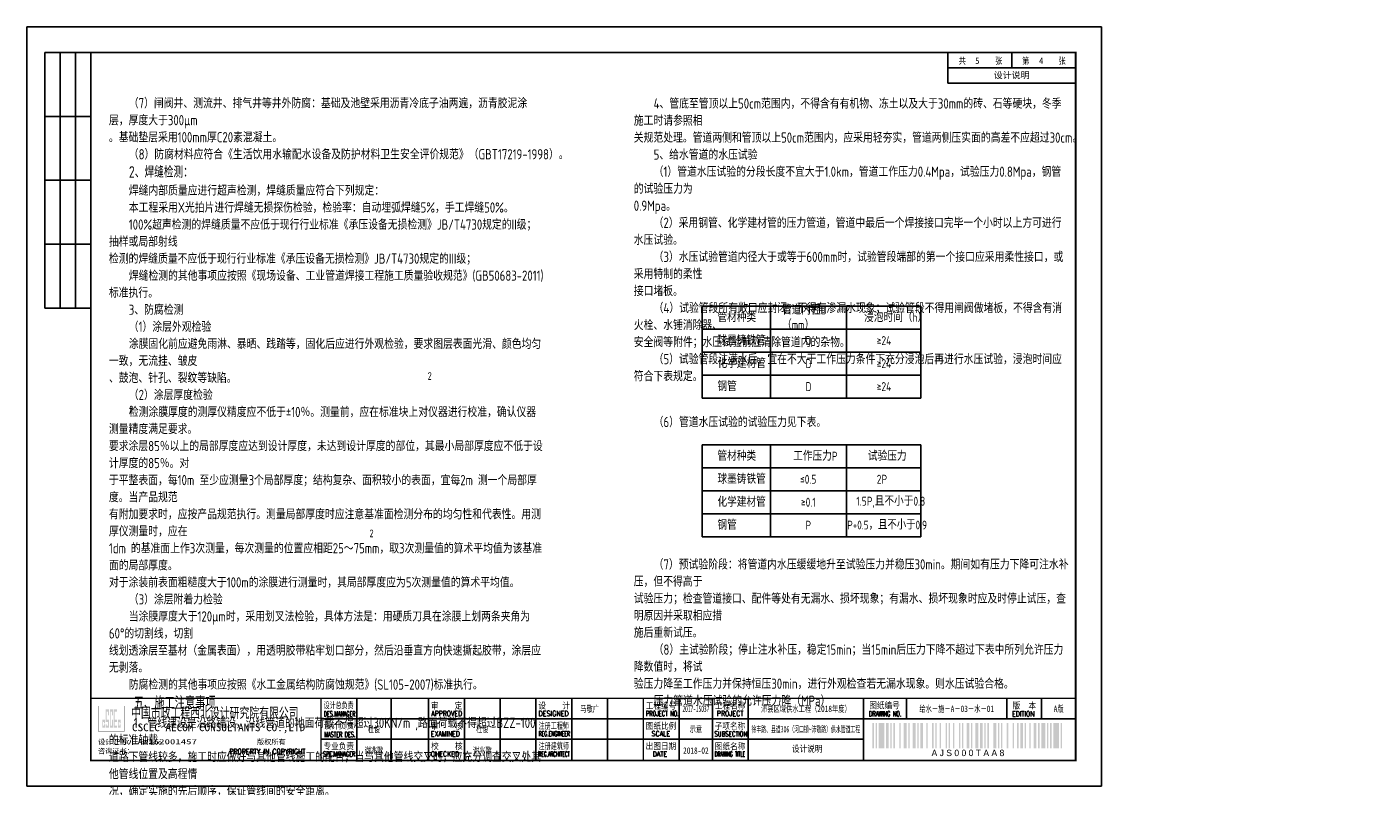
# Model space of a CAD drawing. Extents: x 1127268 to 1130781, y 3481600 to 3481905.
# Tile 4 of 5: x 1129627 to 1130154, y 3481600 to 3481897. Entities that reach past the tile are written whole.
import ezdxf
from ezdxf.enums import TextEntityAlignment as Align

# ---------------------------------------------------------------- set-up
doc = ezdxf.new("R2010")
doc.units = 0
doc.layers.get('0').update_dxf_attribs({"linetype": 'CONTINUOUS'})
doc.layers.add('GPSCOMMON', color=7, linetype='CONTINUOUS')
doc.layers.add('标注', color=7, linetype='CONTINUOUS', lineweight=25)
doc.styles.add('gpshz', font='tssdeng.shx', dxfattribs={"width": 0.8, "height": 2.5, "bigfont": 'hztxt.shx'})
doc.styles.get("Standard").update_dxf_attribs({"font": 'hztxt_e.shx', "bigfont": 'hztxt.shx'})
doc.styles.add('图签', font='txt', dxfattribs={"width": 0.66})
doc.styles.add('图签 1', font='romanc.shx', dxfattribs={"width": 0.8})
doc.styles.add('图签1', font='romanc.shx', dxfattribs={"width": 0.8})
doc.styles.add('宋体', font='txt')

# ---------------------------------------------------------------- blocks, each defined once
blk = doc.blocks.new('*U6')
at = {"linetype": 'Continuous'}
h = blk.add_hatch(color=0, dxfattribs=at)
h.paths.add_polyline_path([(30.15, 24.21), (30.15, 23.67), (29.79, 23.67), (29.79, 25.06), (30.15, 25.06), (30.15, 24.58), (30.49, 24.58), (30.49, 25.94), (29.45, 25.94), (29.45, 22.84), (30.49, 22.84), (30.49, 24.21)])
h.paths.add_polyline_path([(30.83, 24.21), (30.83, 22.84), (32.1, 22.84), (32.1, 25.94), (31.17, 25.94), (31.17, 29.16), (31.76, 29.16), (31.76, 27.64), (32.1, 27.64), (32.1, 29.98), (30.83, 29.98), (30.83, 25.06), (31.76, 25.06), (31.76, 23.67), (31.17, 23.67), (31.17, 24.21)])
h.paths.add_polyline_path([(33.25, 25.94), (33.25, 23.67), (32.78, 23.67), (32.78, 29.16), (33.25, 29.16), (33.25, 27.64), (33.59, 27.64), (33.59, 29.98), (32.44, 29.98), (32.44, 22.84), (33.59, 22.84), (33.59, 25.94)])
h.paths.add_polyline_path([(35.22, 29.98), (33.93, 29.98), (33.93, 22.84), (35.22, 22.84), (35.22, 23.67), (34.27, 23.67), (34.27, 25.06), (35.22, 25.06), (35.22, 25.94), (34.27, 25.94), (34.27, 29.16), (35.22, 29.16)])
h.paths.add_polyline_path([(36.25, 24.21), (36.25, 23.67), (35.9, 23.67), (35.9, 25.06), (36.25, 25.06), (36.25, 24.58), (36.59, 24.58), (36.59, 25.94), (35.56, 25.94), (35.56, 22.84), (36.59, 22.84), (36.59, 24.21)])
at = {"color": 0}
for p, q in [((7, 287), (7, 187)), ((25, 287), (7, 287)), ((13, 287), (13, 187)), ((19, 287), (19, 187)), ((360, 275), (360, 287)), ((385, 281), (385, 287)), ((410, 275), (410, 287)), ((360, 281), (410, 281)), ((360, 275), (410, 275)), ((25, 262), (7, 262)), ((25, 237), (7, 237)), ((25, 212), (7, 212)), ((25, 187), (7, 187)), ((129, 10.34), (129, 34.34)), ((142.36, 10.34), (142.36, 34.34)), ((157, 10.34), (157, 34.34)), ((171, 10.34), (171, 34.34)), ((185, 10.34), (185, 34.34)), ((199, 10.34), (199, 34.34)), ((213, 10.34), (213, 34.34)), ((227, 10.34), (227, 34.34)), ((255, 10.34), (255, 34.34)), ((268, 10.34), (268, 34.34)), ((282, 10.34), (282, 34.34)), ((327, 34.34), (327, 26.34)), ((343.88, 34.34), (343.88, 26.34)), ((383.01, 26.34), (383.01, 34.34)), ((396.62, 26.34), (396.62, 34.34)), ((115, 26.34), (330, 26.34)), ((327, 26.34), (410, 26.34)), ((327, 10.34), (327, 26.34)), ((115, 18.34), (327, 18.34))]:
    blk.add_line(p, q, dxfattribs=at)
blk.add_lwpolyline([(0, 0), (420, 0), (420, 297), (0, 297)], close=True, dxfattribs=at)
for points, const_width in [([(410, 10), (410, 287), (25, 287), (25, 10), (410, 10)], 0.75), ([(25, 34.34), (410, 34.34)], 0.5), ([(115, 10.34), (115, 34.34)], 0.5), ([(241, 10.34), (241, 34.34)], 0.5), ([(327, 10.34), (327, 26.34)], 0.35), ([(327, 26.34), (410, 26.34)], 0.35)]:
    blk.add_lwpolyline(points, dxfattribs=dict(at, const_width=const_width))
at = {"color": 0, "linetype": 'Continuous', "const_width": 0.107}
blk.add_lwpolyline([(28, 21.34), (38, 21.34), (38, 31.34), (28, 31.34)], close=True, dxfattribs=at)
at = {"color": 0}
for points in [[(330.54, 14.73), (330.54, 24.73), (331.09, 14.73), (331.09, 24.73)], [(331.74, 14.73), (331.74, 24.73), (332.29, 14.73), (332.29, 24.73)], [(332.94, 14.73), (332.94, 24.73), (335.14, 14.73), (335.14, 24.73)], [(335.79, 14.73), (335.79, 24.73), (336.89, 14.73), (336.89, 24.73)], [(337.54, 14.73), (337.54, 24.73), (338.09, 14.73), (338.09, 24.73)], [(338.74, 14.73), (338.74, 24.73), (339.29, 14.73), (339.29, 24.73)], [(341.04, 14.73), (341.04, 24.73), (341.59, 14.73), (341.59, 24.73)], [(342.79, 14.73), (342.79, 24.73), (343.89, 14.73), (343.89, 24.73)], [(344.54, 14.73), (344.54, 24.73), (345.09, 14.73), (345.09, 24.73)], [(346.29, 14.73), (346.29, 24.73), (347.39, 14.73), (347.39, 24.73)], [(348.04, 14.73), (348.04, 24.73), (348.59, 14.73), (348.59, 24.73)], [(349.24, 14.73), (349.24, 24.73), (350.34, 14.73), (350.34, 24.73)], [(351.54, 14.73), (351.54, 24.73), (352.09, 14.73), (352.09, 24.73)], [(353.84, 14.73), (353.84, 24.73), (354.39, 14.73), (354.39, 24.73)], [(355.04, 14.73), (355.04, 24.73), (355.59, 14.73), (355.59, 24.73)], [(356.79, 14.73), (356.79, 24.73), (357.34, 14.73), (357.34, 24.73)], [(359.09, 14.73), (359.09, 24.73), (359.64, 14.73), (359.64, 24.73)], [(360.29, 14.73), (360.29, 24.73), (360.84, 14.73), (360.84, 24.73)], [(362.04, 14.73), (362.04, 24.73), (362.59, 14.73), (362.59, 24.73)], [(364.34, 14.73), (364.34, 24.73), (364.89, 14.73), (364.89, 24.73)], [(365.54, 14.73), (365.54, 24.73), (366.09, 14.73), (366.09, 24.73)], [(367.29, 14.73), (367.29, 24.73), (368.39, 14.73), (368.39, 24.73)], [(369.04, 14.73), (369.04, 24.73), (369.59, 14.73), (369.59, 24.73)], [(370.79, 14.73), (370.79, 24.73), (371.89, 14.73), (371.89, 24.73)], [(372.54, 14.73), (372.54, 24.73), (373.64, 14.73), (373.64, 24.73)], [(374.29, 14.73), (374.29, 24.73), (374.84, 14.73), (374.84, 24.73)], [(375.49, 14.73), (375.49, 24.73), (376.04, 14.73), (376.04, 24.73)], [(377.79, 14.73), (377.79, 24.73), (378.89, 14.73), (378.89, 24.73)], [(379.54, 14.73), (379.54, 24.73), (380.09, 14.73), (380.09, 24.73)], [(380.74, 14.73), (380.74, 24.73), (381.29, 14.73), (381.29, 24.73)], [(383.04, 14.73), (383.04, 24.73), (383.59, 14.73), (383.59, 24.73)], [(385.34, 14.73), (385.34, 24.73), (385.89, 14.73), (385.89, 24.73)], [(387.09, 14.73), (387.09, 24.73), (387.64, 14.73), (387.64, 24.73)], [(388.29, 14.73), (388.29, 24.73), (389.39, 14.73), (389.39, 24.73)], [(390.04, 14.73), (390.04, 24.73), (390.59, 14.73), (390.59, 24.73)], [(391.79, 14.73), (391.79, 24.73), (392.34, 14.73), (392.34, 24.73)], [(393.54, 14.73), (393.54, 24.73), (394.64, 14.73), (394.64, 24.73)], [(395.29, 14.73), (395.29, 24.73), (395.84, 14.73), (395.84, 24.73)], [(396.49, 14.73), (396.49, 24.73), (398.14, 14.73), (398.14, 24.73)], [(398.79, 14.73), (398.79, 24.73), (399.34, 14.73), (399.34, 24.73)], [(399.99, 14.73), (399.99, 24.73), (400.54, 14.73), (400.54, 24.73)], [(401.19, 14.73), (401.19, 24.73), (403.39, 14.73), (403.39, 24.73)], [(404.04, 14.73), (404.04, 24.73), (404.59, 14.73), (404.59, 24.73)], [(404.59, 14.73), (404.59, 24.73), (404.59, 14.73), (404.59, 24.73)], [(404.59, 14.73), (404.59, 24.73), (404.59, 14.73), (404.59, 24.73)], [(404.59, 14.73), (404.59, 24.73), (404.59, 14.73), (404.59, 24.73)], [(404.59, 14.73), (404.59, 24.73), (404.59, 14.73), (404.59, 24.73)], [(404.59, 14.73), (404.59, 24.73), (404.59, 14.73), (404.59, 24.73)], [(404.59, 14.73), (404.59, 24.73), (404.59, 14.73), (404.59, 24.73)], [(404.59, 14.73), (404.59, 24.73), (404.59, 14.73), (404.59, 24.73)], [(404.59, 14.73), (404.59, 24.73), (404.59, 14.73), (404.59, 24.73)], [(404.59, 14.73), (404.59, 24.73), (404.59, 14.73), (404.59, 24.73)], [(404.59, 14.73), (404.59, 24.73), (404.59, 14.73), (404.59, 24.73)], [(404.59, 14.73), (404.59, 24.73), (404.59, 14.73), (404.59, 24.73)], [(404.59, 14.73), (404.59, 24.73), (404.59, 14.73), (404.59, 24.73)], [(404.59, 14.73), (404.59, 24.73), (404.59, 14.73), (404.59, 24.73)], [(404.59, 14.73), (404.59, 24.73), (404.59, 14.73), (404.59, 24.73)], [(404.59, 14.73), (404.59, 24.73), (404.59, 14.73), (404.59, 24.73)], [(404.59, 14.73), (404.59, 24.73), (404.59, 14.73), (404.59, 24.73)], [(404.59, 14.73), (404.59, 24.73), (404.59, 14.73), (404.59, 24.73)]]:
    blk.add_solid(points, dxfattribs=at)
at = {"color": 0, "linetype": 'Continuous'}
for s, height, style, width, p in [('共       张', 2.5, '图签', 0.8, (364.26, 282.49)), ('第       张', 2.5, '图签', 0.8, (389.04, 282.49)), ('设计总负责', 2.5, '图签', 0.67, (115.98, 30.39)), ('审    定', 2.5, '图签', 0.85, (157.92, 30.22)), ('设    计', 2.5, '图签', 0.85, (199.94, 30.25)), ('工程编号', 2.5, '图签', 0.85, (241.94, 30.2)), ('工程名称', 2.5, '图签', 0.85, (268.91, 30.22)), ('图纸编号', 2.5, '图签', 0.85, (329.28, 30.36)), ('版  本', 2.5, '图签', 0.85, (385.33, 30.27)), ('中国市政工程西北设计研究院有限公司', 4, '图签', 0.74, (40.74, 26.71)), ('DES.MANAGER', 2, '图签1', 0.55, (116.1, 27.26)), ('APPROVED', 2, '图签 1', 0.75, (158.02, 27.38)), ('DESIGNED', 2, '图签 1', 0.78, (199.99, 27.38)), ('PROJECT NO.', 2, '图签 1', 0.6, (241.93, 27.38)), ('PROJECT', 2, '图签 1', 0.8, (269.68, 27.39)), ('DRAWING NO.', 2, '图签 1', 0.59, (329.18, 27.29)), ('EDITION', 2, '图签 1', 0.75, (385.15, 27.26)), ('CSCEC AECOM CONSULTANTS CO.,LTD', 3, '图签', 1.07, (41.06, 21.47)), ('设计负责', 2.5, '图签', 0.85, (115.98, 22.4)), ('MASTER DES.', 2, '图签1', 0.57, (116.21, 19.2)), ('EXAMINED', 2, '图签 1', 0.79, (157.88, 19.46)), ('审    核', 2.5, '图签', 0.85, (157.92, 22.21)), ('注册工程师', 2.5, '图签', 0.68, (200, 22.38)), ('REG.ENGINEER', 2, '图签 1', 0.53, (199.98, 19.5)), ('图纸比例', 2.5, '图签', 0.85, (241.94, 22.31)), ('SCALE', 2, '图签 1', 0.8, (244.22, 19.48)), ('SUBSECTION', 2, '图签 1', 0.64, (268.76, 19.39)), ('子项名称', 2.5, '图签', 0.85, (268.88, 22.24)), ('专业负责', 2.5, '图签', 0.85, (115.95, 14.38)), ('校    核', 2.5, '图签', 0.85, (158, 14.42)), ('注册建筑师', 2.5, '图签', 0.68, (200.02, 14.45)), ('出图日期', 2.5, '图签', 0.85, (241.87, 14.4)), ('图纸名称', 2.5, '图签', 0.85, (268.91, 14.33)), ('PROPERTY IN COPYRIGHT', 2, '图签 1', 0.8, (79.11, 12.55)), ('SPE.MANAGER', 2, '图签 1', 0.56, (115.81, 11.53)), ('CHECKED', 2, '图签 1', 0.85, (157.85, 11.55)), ('REG.ARCHITECT', 2, '图签 1', 0.5, (199.98, 11.52)), ('DATE', 2, '图签 1', 0.8, (244.61, 11.52)), ('DRAWING TITLE', 2, '图签 1', 0.5, (268.86, 11.53))]:
    blk.add_text(s, height=height, dxfattribs=dict(at, style=style, width=width)).set_placement(p)
at = {"color": 0, "linetype": 'Continuous', "style": '图签'}
for s, p in [('设计证书：', (27.85, 16.24)), ('版权所有', (89.96, 16.29)), ('咨询证书：', (27.76, 12.7))]:
    blk.add_text(s, height=2, dxfattribs=at).set_placement(p)
at = {"color": 0}
blk.add_text('A J S 0 0 0 T A A 8 ', height=2.5, dxfattribs=at).set_placement((368.31, 14.23), align=Align.TOP_CENTER)
at = {"color": 0, "linetype": 'Continuous', "style": '图签', "flags": 8}
for tag, width, p, p2 in [('设计总负责', 0.611046, (130.25, 28.99), (141.11, 28.99)), ('工程名称', 2.988281, (283.25, 28.99), (325.75, 28.99)), ('图纸编号', 2.575163, (345.13, 28.99), (381.76, 28.99)), ('子项名称', 2.988281, (283.25, 20.99), (325.75, 20.99))]:
    blk.add_attdef(tag, text='', height=2.5, dxfattribs=dict(at, width=width)).set_placement(p, p2, align=Align.FIT)
at = {"color": 0, "linetype": 'Continuous', "ltscale": 0.055, "style": '图签', "flags": 8}
for tag, width, p, p2 in [('审定', 1.617188, (172.25, 28.99), (183.75, 28.99)), ('设计', 1.617188, (214.25, 28.99), (225.75, 28.99)), ('工程编号', 0.738284, (256.25, 28.99), (266.75, 28.99)), ('版本', 1.530605, (397.87, 28.99), (408.75, 28.99)), ('设计负责', 0.763807, (130.25, 20.99), (141.11, 20.99)), ('审核', 1.617188, (172.25, 20.99), (183.75, 20.99)), ('注册工程师', 0.646875, (214.25, 20.99), (225.75, 20.99)), ('图纸比例', 0.738284, (256.25, 20.99), (266.75, 20.99)), ('专业负责', 0.763807, (130.25, 12.65), (141.11, 12.65)), ('校核', 1.617188, (172.25, 12.65), (183.75, 12.65)), ('注册建筑师', 0.646875, (214.25, 12.65), (225.75, 12.65)), ('出图日期', 0.738284, (256.25, 12.65), (266.75, 12.65))]:
    blk.add_attdef(tag, text='', height=2.5, dxfattribs=dict(at, width=width)).set_placement(p, p2, align=Align.FIT)
at = {"color": 0, "linetype": 'Continuous', "style": '图签'}
for tag, p, width in [('设计证书', (43.26, 16.37), 1.55), ('咨询证书', (43.26, 12.88), 0.9)]:
    blk.add_attdef(tag, p, '', height=2, dxfattribs=dict(at, width=width))
at = {"color": 0, "linetype": 'Continuous', "style": '图签', "width": 0.85}
for tag, height, p in [('图纸名称_1_1', 2.5, (305.02, 13.35)), ('图纸名称_2_1', 2.2, (305.02, 15.12)), ('图纸名称_2_2', 2.2, (305.02, 11.51))]:
    blk.add_attdef(tag, text='', height=height, dxfattribs=at).set_placement(p, align=Align.CENTER)
blk = doc.blocks.new('20180504.1546594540')
at = {"color": 0}
blk.add_line((1130012.45, 3481881.24), (1130012.45, 3481887.24), dxfattribs=at)
at = {"layer": 'GPSCOMMON'}
for p, q in [((1129891.45, 3481787.95), (1129976.91, 3481787.95)), ((1129891.45, 3481787.95), (1129891.45, 3481751.95)), ((1129918.15, 3481787.95), (1129918.15, 3481751.95)), ((1129947.78, 3481787.95), (1129947.78, 3481751.95)), ((1129976.91, 3481787.95), (1129976.91, 3481751.95)), ((1129891.45, 3481778.95), (1129976.91, 3481778.95)), ((1129891.45, 3481769.95), (1129976.91, 3481769.95)), ((1129891.45, 3481760.95), (1129976.91, 3481760.95)), ((1129891.45, 3481751.95), (1129976.91, 3481751.95)), ((1129891.45, 3481733.7), (1129976.91, 3481733.7)), ((1129891.45, 3481733.7), (1129891.45, 3481697.7)), ((1129918.15, 3481733.7), (1129918.15, 3481697.7)), ((1129947.78, 3481733.7), (1129947.78, 3481697.7)), ((1129976.91, 3481733.7), (1129976.91, 3481697.7)), ((1129891.45, 3481724.7), (1129976.91, 3481724.7)), ((1129891.45, 3481715.7), (1129976.91, 3481715.7)), ((1129891.45, 3481706.7), (1129976.91, 3481706.7)), ((1129891.45, 3481697.7), (1129976.91, 3481697.7))]:
    blk.add_line(p, q, dxfattribs=at)
ref = blk.add_blockref('*U6', (1129627.45, 3481600.24), dxfattribs=at)
ref.add_attrib('版本', 'A版', dxfattribs={"layer": '0', "color": 0, "height": 2.5, "style": '图签', "width": 0.7, "flags": 8}).set_placement((1130030.76, 3481629.23), align=Align.CENTER)
ref.add_attrib('图纸编号', '给水－施－A－03－水－01', dxfattribs={"layer": '0', "color": 0, "height": 2.5, "style": '图签', "width": 0.7, "flags": 8}).set_placement((1129990.9, 3481629.23), align=Align.CENTER)
ref.add_attrib('子项名称', '徐丰路、县道306（河口镇~沛敬路）供水管道工程', dxfattribs={"layer": '0', "color": 0, "height": 2.5, "style": '图签', "width": 0.540305, "flags": 8}).set_placement((1129910.7, 3481621.23), (1129953.2, 3481621.23), align=Align.FIT)
ref.add_attrib('工程名称', '沛县区域供水工程（2018年度）', dxfattribs={"layer": '0', "color": 0, "height": 2.5, "style": '图签', "width": 0.7, "flags": 8}).set_placement((1129931.95, 3481629.23), align=Align.CENTER)
ref.add_attrib('出图日期', '2018-02', dxfattribs={"layer": '0', "color": 0, "height": 2.5, "style": '图签', "width": 0.7, "flags": 8}).set_placement((1129888.95, 3481612.89), align=Align.CENTER)
ref.add_attrib('图纸比例', '示意', dxfattribs={"layer": '0', "color": 0, "height": 2.5, "style": '图签', "width": 0.7, "flags": 8}).set_placement((1129888.95, 3481621.23), align=Align.CENTER)
ref.add_attrib('工程编号', '2017-JS037', dxfattribs={"layer": '0', "color": 0, "height": 2.5, "style": '图签', "width": 0.587346, "flags": 8}).set_placement((1129883.7, 3481629.23), (1129894.2, 3481629.23), align=Align.FIT)
ref.add_attrib('设计', '马敬广', dxfattribs={"layer": '0', "color": 0, "height": 2.5, "style": '图签', "width": 0.7, "flags": 8}).set_placement((1129847.45, 3481629.23), align=Align.CENTER)
ref.add_attrib('校核', '谢兆歌', dxfattribs={"layer": '0', "color": 0, "height": 2.5, "style": '图签', "width": 0.7, "flags": 8}).set_placement((1129805.45, 3481612.89), align=Align.CENTER)
ref.add_attrib('审核', '杜俊', dxfattribs={"layer": '0', "color": 0, "height": 2.5, "style": '图签', "width": 0.7, "flags": 8}).set_placement((1129805.45, 3481621.23), align=Align.CENTER)
ref.add_attrib('专业负责', '谢兆歌', dxfattribs={"layer": '0', "color": 0, "height": 2.5, "style": '图签', "width": 0.7, "flags": 8}).set_placement((1129763.13, 3481612.89), align=Align.CENTER)
ref.add_attrib('设计负责', '杜俊', dxfattribs={"layer": '0', "color": 0, "height": 2.5, "style": '图签', "width": 0.7, "flags": 8}).set_placement((1129763.13, 3481621.23), align=Align.CENTER)
ref.add_attrib('设计证书', 'AW162001457', (1129670.71, 3481616.61), dxfattribs={"layer": '0', "color": 0, "height": 2, "style": '图签', "width": 1.55})
ref.add_attrib('图纸名称_1_1', '设计说明', dxfattribs={"layer": '0', "color": 0, "height": 2.5, "style": '图签', "width": 0.85}).set_placement((1129932.47, 3481613.59), align=Align.CENTER)
at = {"style": '宋体'}
for s, p in [('5', (1129998.1, 3481882.72)), ('4', (1130023.1, 3481882.72))]:
    blk.add_text(s, height=2.5, dxfattribs=at).set_placement(p)
at = {"color": 7, "char_height": 4, "width": 170, "attachment_point": 1, "style": 'gpshz'}
for s, insert in [('    {\\C1;（7）闸阀井、测流井、排气井等井外防腐：基础及池壁采用沥青冷底子油两遍，沥青胶泥涂层，厚度大于300μm\\P。基础垫层采用100mm厚C20素混凝土。\\P    \\C256;（\\Ftssdeng|c0;8\\Ftssdeng,hztxt|c134;）防腐材料应符合《生活饮用水输配水设备及防护材料卫生安全评价规范》（\\Ftssdeng|c0;GBT17219-1998\\Ftssdeng,hztxt|c134;）。\\P    \\Ftssdeng|c134;\\H1.124x;2\\Ftssdeng,hztxt|c134;、焊缝检测：\\Ftssdeng|c134;\\H0.8893x;\\P    \\Ftssdeng,hztxt|c134;焊缝内部质量应进行超声检测，焊缝质量应符合下列规定：\\Ftssdeng|c134;\\P    \\Ftssdeng,hztxt|c134;本工程采用\\Ftssdeng|c0;X\\Ftssdeng,hztxt|c134;光拍片进行焊缝无损探伤检验，检验率：自动埋弧焊缝\\Ftssdeng|c0;5%\\Ftssdeng,hztxt|c134;，手工焊缝\\Ftssdeng|c0;50%\\Ftssdeng,hztxt|c134;。\\Ftssdeng|c134;\\P    \\Ftssdeng|c0;100%\\Ftssdeng,hztxt|c134;超声检测的焊缝质量不应低于现行行业标准《承压设备无损检测》\\Ftssdeng|c0;JB/T4730\\Ftssdeng,hztxt|c134;规定的\\Ftssdeng|c0;II\\Ftssdeng,hztxt|c134;级；抽样或局部射线\\P检测的焊缝质量不应低于现行行业标准《承压设备无损检测》\\Ftssdeng|c0;JB/T4730\\Ftssdeng,hztxt|c134;规定的\\Ftssdeng|c0;III\\Ftssdeng,hztxt|c134;级；\\Ftssdeng|c134;\\P    \\Ftssdeng,hztxt|c134;焊缝检测的其他事项应按照《现场设备、工业管道焊接工程施工质量验收规范》\\Ftssdeng|c0;(GB50683-2011)\\Ftssdeng,hztxt|c134;标准执行。\\Ftssdeng|c134;\\P    3\\Ftssdeng,hztxt|c134;、防腐检测\\Ftssdeng|c134;\\P    \\Ftssdeng,hztxt|c134;（\\Ftssdeng|c0;1\\Ftssdeng,hztxt|c134;）涂层外观检验\\Ftssdeng|c134;\\P    \\Ftssdeng,hztxt|c134;涂膜固化前应避免雨淋、暴晒、践踏等，固化后应进行外观检验，要求图层表面光滑、颜色均匀一致，无流挂、皱皮\\P、鼓泡、针孔、裂纹等缺陷。\\Ftssdeng|c134;\\P    \\Ftssdeng,hztxt|c134;（\\Ftssdeng|c0;2\\Ftssdeng,hztxt|c134;）涂层厚度检验\\Ftssdeng|c134;\\P    \\Ftssdeng,hztxt|c134;检测涂膜厚度的测厚仪精度应不低于\\Ftssdeng|c134;±\\Ftssdeng|c0;10\\Ftssdeng,hztxt|c134;％。测量前，应在标准块上对仪器进行校准，确认仪器测量精度满足要求。\\P要求涂层\\Ftssdeng|c0;85\\Ftssdeng,hztxt|c134;％以上的局部厚度应达到设计厚度，未达到设计厚度的部位，其最小局部厚度应不低于设计厚度的\\Ftssdeng|c0;85\\Ftssdeng,hztxt|c134;％。对\\P于平整表面，每\\Ftssdeng|c0;10m\\fISOCPEUR|b0|i0|c0|p34; \\Ftssdeng,hztxt|c134;至少应测量\\Ftssdeng|c0;3\\Ftssdeng,hztxt|c134;个局部厚度；结构复杂、面积较小的表面，宜每\\Ftssdeng|c0;2m\\Ftssdeng|c134; \\Ftssdeng,hztxt|c134;测一个局部厚度。当产品规范\\P有附加要求时，应按产品规范执行。测量局部厚度时应注意基准面检测分布的均匀性和代表性。用测厚仪测量时，应在\\P\\Ftssdeng|c0;1dm\\Ftssdeng|c134; \\Ftssdeng,hztxt|c134;的基准面上作\\Ftssdeng|c0;3\\Ftssdeng,hztxt|c134;次测量，每次测量的位置应相距\\Ftssdeng|c0;25\\Ftssdeng,hztxt|c134;～\\Ftssdeng|c0;75mm\\Ftssdeng,hztxt|c134;，取\\Ftssdeng|c0;3\\Ftssdeng,hztxt|c134;次测量值的算术平均值为该基准面的局部厚度。\\P对于涂装前表面粗糙度大于\\Ftssdeng|c0;100m\\Ftssdeng,hztxt|c134;的涂膜进行测量时，其局部厚度应为\\Ftssdeng|c0;5\\Ftssdeng,hztxt|c134;次测量值的算术平均值。\\Ftssdeng|c134;\\P    \\Ftssdeng,hztxt|c134;（\\Ftssdeng|c0;3\\Ftssdeng,hztxt|c134;）涂层附着力检验\\Ftssdeng|c134;\\P    \\Ftssdeng,hztxt|c134;当涂膜厚度大于\\Ftssdeng|c0;120\\Ftssdeng|c134;μm\\Ftssdeng,hztxt|c134;时，采用划叉法检验，具体方法是：用硬质刀具在涂膜上划两条夹角为\\Ftssdeng|c0;60°\\Ftssdeng,hztxt|c134;的切割线，切割\\P线划透涂层至基材（金属表面），用透明胶带粘牢划口部分，然后沿垂直方向快速撕起胶带，涂层应无剥落。\\P    防腐检测的其他事项应按照《水工金属结构防腐蚀规范》\\Ftssdeng|c0;(SL105-2007)\\Ftssdeng,hztxt|c134;标准执行。\\P     \\H1.25x;五、施工注意事项\\Ftssdeng|c134;\\P    \\Ftssdeng|c0;\\H0.8001x;1\\Ftssdeng,hztxt|c134;、管线建设是沿路铺设，沿线管道的地面荷载不得超过\\Ftssdeng|c0;30KN/m\\Ftssdeng|c134; ,\\Ftssdeng,hztxt|c134;路面荷载不得超过\\Ftssdeng|c0;BZZ-100\\Ftssdeng,hztxt|c134;的标准轴载。\\P道路下管线较多，施工时应做好与其他管线施工的配合，当与其他管线交叉时，应充分调查交叉处其他管线位置及高程情\\P况，确定实施的先后顺序，保证管线间的安全距离。\\Ftssdeng|c134;\\P    \\Ftssdeng|c0;2\\Ftssdeng,hztxt|c134;、管道施工及验收应严格按照《给水排水管道工程施工及验收规范》\\Ftssdeng|c0;(GB50268-2008)\\Ftssdeng,hztxt|c134;进行。\\Ftssdeng|c134;\\P    \\Ftssdeng|c0;3\\Ftssdeng,hztxt|c134;、管道及阀门井井体要求落在原状土上且在施工排水过程中不受扰动，用机械挖土时不应超挖，一般要求人工清底。\\P基底如遇淤泥，淤泥层厚度小于\\Ftssdeng|c0;50cm\\Ftssdeng,hztxt|c134;厚时，必须清除至好土，并填入碎石夯实，使之不产生不均匀下沉；淤泥层厚度\\P大于\\Ftssdeng|c0;50cm\\Ftssdeng,hztxt|c134;厚时，及时与设计人员联系。管道基础地基持力层承载力应大于\\Ftssdeng|c0;100KPa\\Ftssdeng,hztxt|c134;。}', (1129659.51, 3481869.42)), ('    {\\Ftssdeng|c0;\\H0.9997x;\\C256;4\\Ftssdeng,hztxt|c134;、管底至管顶以上\\Ftssdeng|c0;50cm\\Ftssdeng,hztxt|c134;范围内，不得含有有机物、冻土以及大于\\Ftssdeng|c0;30mm\\Ftssdeng,hztxt|c134;的砖、石等硬块，冬季施工时请参照相\\P关规范处理。管道两侧和管顶以上\\Ftssdeng|c0;50cm\\Ftssdeng,hztxt|c134;范围内，应采用轻夯实，管道两侧压实面的高差不应超过\\Ftssdeng|c0;30cm\\Ftssdeng,hztxt|c134;。\\Ftssdeng|c134;\\P    \\Ftssdeng|c0;5\\Ftssdeng,hztxt|c134;、给水管道的水压试验\\Ftssdeng|c134;\\P    \\Ftssdeng,hztxt|c134;（\\Ftssdeng|c0;1\\Ftssdeng,hztxt|c134;）管道水压试验的分段长度不宜大于\\Ftssdeng|c0;1.0km\\Ftssdeng,hztxt|c134;，管道工作压力\\Ftssdeng|c0;0.4Mpa\\Ftssdeng,hztxt|c134;，试验压力\\Ftssdeng|c0;0.8Mpa\\Ftssdeng,hztxt|c134;，钢管的试验压力为\\P\\Ftssdeng|c0;0.9Mpa\\Ftssdeng,hztxt|c134;。\\Ftssdeng|c134;\\P    \\Ftssdeng,hztxt|c134;（\\Ftssdeng|c0;2\\Ftssdeng,hztxt|c134;）采用钢管、化学建材管的压力管道，管道中最后一个焊接接口完毕一个小时以上方可进行水压试验。\\Ftssdeng|c134;\\P    \\Ftssdeng,hztxt|c134;（\\Ftssdeng|c0;3\\Ftssdeng,hztxt|c134;）水压试验管道内径大于或等于\\Ftssdeng|c0;600mm\\Ftssdeng,hztxt|c134;时，试验管段端部的第一个接口应采用柔性接口，或采用特制的柔性\\P接口堵板。\\Ftssdeng|c134;\\P    \\Ftssdeng,hztxt|c134;（\\Ftssdeng|c0;4\\Ftssdeng,hztxt|c134;）试验管段所有敞口应封闭，不得有渗漏水现象；试验管段不得用闸阀做堵板，不得含有消火栓、水锤消除器、\\P安全阀等附件；水压试验前应清除管道内的杂物。\\P    \\H0.9999x;（\\Ftssdeng|c0;5\\Ftssdeng,hztxt|c134;）试验管段注满水后，宜在不大于工作压力条件下充分浸泡后再进行水压试验，浸泡时间应符合下表规定。}', (1129864.67, 3481869.27)), ('    {\\C256;（\\Ftssdeng|c0;6\\Ftssdeng,hztxt|c134;）管道水压试验的试验压力见下表。}', (1129864.67, 3481744.68)), ('    {\\C256;（\\Ftssdeng|c0;7\\Ftssdeng,hztxt|c134;）预试验阶段：将管道内水压缓缓地升至试验压力并稳压\\Ftssdeng|c0;30min\\Ftssdeng,hztxt|c134;。期间如有压力下降可注水补压，但不得高于\\P试验压力；检查管道接口、配件等处有无漏水、损坏现象；有漏水、损坏现象时应及时停止试压，查明原因并采取相应措\\P施后重新试压。\\Ftssdeng|c134;\\P    \\Ftssdeng,hztxt|c134;（\\Ftssdeng|c0;8\\Ftssdeng,hztxt|c134;）主试验阶段；停止注水补压，稳定\\Ftssdeng|c0;15min\\Ftssdeng,hztxt|c134;；当\\Ftssdeng|c0;15min\\Ftssdeng,hztxt|c134;后压力下降不超过下表中所列允许压力降数值时，将试\\P验压力降至工作压力并保持恒压\\Ftssdeng|c0;30min\\Ftssdeng,hztxt|c134;，进行外观检查若无漏水现象。则水压试验合格。\\Ftssdeng|c134;\\P    \\Ftssdeng,hztxt|c134;压力管道水压试验的允许压力降（\\Ftssdeng|c0;MPa\\Ftssdeng,hztxt|c134;）}', (1129864.67, 3481688.98))]:
    blk.add_mtext(s, dxfattribs=dict(at, insert=insert))
at = {"layer": 'GPSCOMMON', "attachment_point": 4, "style": 'gpshz'}
for s, insert, char_height, width in [('管材种类', (1129897.38, 3481783.53), 3.5, 26.1561), ('管道内径D（mm）', (1129922.64, 3481783.53), 3.5, 26.1561), ('浸泡时间（h）', (1129954.72, 3481783.53), 3.5, 26.1561), ('球墨铸铁管', (1129897.38, 3481774.53), 3.5, 26.1561), ('D', (1129931.78, 3481774.53), 3.5, 3.1719), ('≥24', (1129959.67, 3481774.53), 3.5, 3.1719), ('化学建材管', (1129897.38, 3481765.53), 3.5, 26.1561), ('D', (1129931.78, 3481765.53), 3.5, 3.9769), ('≥24', (1129959.67, 3481765.53), 3.5, 3.1719), ('钢管', (1129897.38, 3481756.53), 3.5, 26.1561), ('D', (1129931.78, 3481756.53), 3.5, 3.8305), ('≥24', (1129959.67, 3481756.53), 3.5, 3.1719), ('管材种类', (1129897.38, 3481729.28), 3.5, 26.1561), ('工作压力P', (1129926.98, 3481729.28), 3.5, 26.1561), ('试验压力', (1129956.21, 3481729.28), 3.5, 26.1561), ('球墨铸铁管', (1129897.38, 3481720.28), 3.5, 26.1561), ('{\\Ftssdeng|c134;≤0.5}', (1129929.68, 3481720.28), 3.5, 3.1719), ('2P', (1129959.67, 3481720.28), 3.5, 3.1719), ('化学建材管', (1129897.38, 3481711.28), 3.5, 26.1561), ('≥0.1', (1129930.04, 3481711.28), 3.5, 3.1719), ('1.5P,且不小于0.8', (1129951.69, 3481711.28), 3.5, 33.647), ('钢管', (1129897.38, 3481702.28), 3.5, 26.1561), ('P', (1129931.78, 3481702.28), 3.5, 3.8305), ('P+0.5，且不小于0.9', (1129948.13, 3481702.28), 3.4, 33.077)]:
    blk.add_mtext(s, dxfattribs=dict(at, insert=insert, char_height=char_height, width=width))
at = {"layer": 'GPSCOMMON', "color": 6, "char_height": 3, "width": 2.1188, "attachment_point": 4, "style": 'gpshz'}
for insert in [(1129690.45, 3481760.68), (1129784.1, 3481760.66), (1129667.46, 3481747.53), (1129761.38, 3481699.11)]:
    blk.add_mtext('{\\Ftssdeng|c134;2}', dxfattribs=dict(at, insert=insert))
at = {"layer": '标注', "color": 7, "lineweight": -3, "style": '宋体'}
blk.add_text('设计说明', height=2.5, dxfattribs=at).set_placement((1130005.4, 3481877.1))

msp = doc.modelspace()

# ---------------------------------------------------------------- block references
at = {"layer": 'GPSCOMMON'}
msp.add_blockref('20180504.1546594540', (0, 0), dxfattribs=at)

doc.saveas('drawing.dxf')
